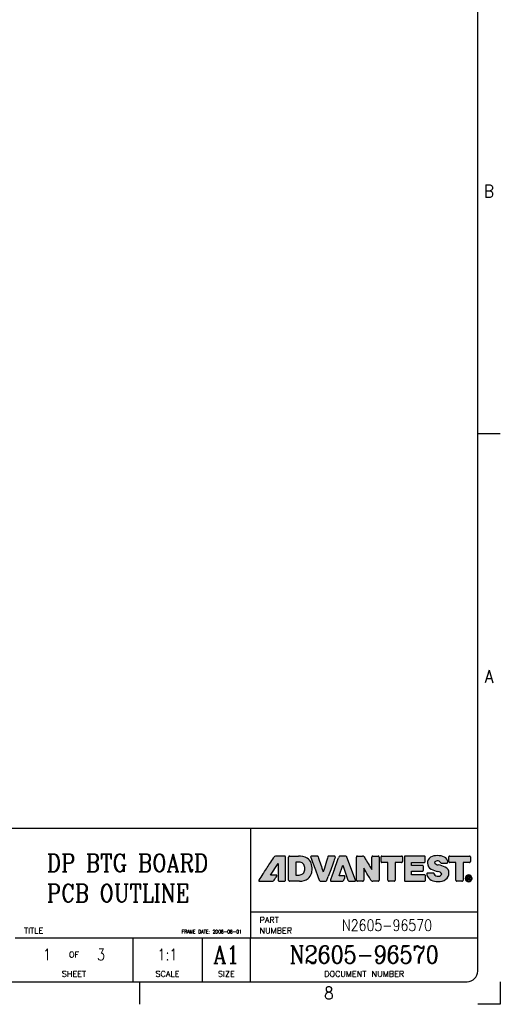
# Model space of a CAD drawing. Header units: inches. Extents: x 0 to 841, y 0 to 594.
# Tile 3 of 4: x 706 to 841, y 0 to 277. Entities that reach past the tile are written whole.
import ezdxf

# ---------------------------------------------------------------- set-up
doc = ezdxf.new("R2010")
doc.units = ezdxf.units.IN
doc.layers.add('1', color=7, linetype='Continuous')
doc.layers.add('Layer_1', color=7, linetype='Continuous')
doc.styles.add('CONVERTER_11', font='txt.shx', dxfattribs={"width": 0.9})
doc.styles.add('CONVERTER_13', font='txt.shx', dxfattribs={"width": 0.81})
doc.styles.add('CONVERTER_16', font='txt.shx', dxfattribs={"width": 1.035})
doc.styles.add('CONVERTER_17', font='complex.shx', dxfattribs={"width": 0.855})

# ---------------------------------------------------------------- blocks, each defined once
blk = doc.blocks.new('Drawing_Grid_Zones__9', base_point=(6.35, 6.35))
at = {"layer": '1', "color": 4, "linetype": 'Continuous'}
for p, q in [((840.9999999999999, 160.475), (834.6499999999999, 160.475)), ((739.5874999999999, 0), (739.5874999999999, 6.35)), ((840.9999999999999, 6.35), (840.9999999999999, 0)), ((840.9999999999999, 0), (834.6499999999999, 0))]:
    blk.add_line(p, q, dxfattribs=at)
at = {"layer": '1', "color": 4, "char_height": 3.5, "attachment_point": 5, "line_spacing_factor": 1.08043217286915, "style": 'CONVERTER_11'}
for s, insert in [('B', (837.8249999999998, 228.7375)), ('A', (837.8249999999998, 92.2125)), ('8', (792.76875, 3.175))]:
    blk.add_mtext(s, dxfattribs=dict(at, insert=insert))
blk = doc.blocks.new('A1_Size_Verigy_Frame__10', base_point=(6.35, 6.35))
at = {"layer": '1', "linetype": 'Continuous'}
h = blk.add_hatch(color=242, dxfattribs=at)
edge = h.paths.add_edge_path()
edge.add_arc((778.2377217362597, 40.76338455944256), 1.107141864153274, 131.2128766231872, 152.1375945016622, ccw=False)
edge.add_arc((777.8904577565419, 41.0325742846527), 0.6810265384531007, 85.66129334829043, 124.13819621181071, ccw=False)
edge.add_line((777.9419790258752, 41.71164917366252), (780.2462206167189, 41.71164917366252))
edge.add_arc((780.2634396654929, 41.39339996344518), 0.3187146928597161, 46.77598937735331, 93.09699999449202, ccw=False)
edge.add_arc((780.2407485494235, 41.41199899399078), 0.3220351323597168, -3.0087160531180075, 41.56074667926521, ccw=False)
edge.add_line((780.562339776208, 41.39509605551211), (780.562339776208, 34.95282192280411))
edge.add_arc((780.2405690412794, 34.93585837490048), 0.3222175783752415, -41.549221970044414, 3.0178031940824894, ccw=False)
edge.add_arc((780.263461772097, 34.95437907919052), 0.3186953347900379, 266.89883150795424, 313.2218273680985, ccw=False)
edge.add_line((780.2462206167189, 34.6361504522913), (778.8263867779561, 34.6361504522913))
edge.add_arc((778.8092658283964, 34.95442031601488), 0.3187300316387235, 226.7823603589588, 273.0791905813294, ccw=False)
edge.add_arc((778.8318414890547, 34.93596300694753), 0.3220548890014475, 176.9993113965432, 221.5997663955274, ccw=False)
edge.add_line((778.5102281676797, 34.95282192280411), (778.5102281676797, 39.58505447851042))
edge.add_line((778.5102281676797, 39.58505447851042), (776.3438670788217, 36.35194409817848))
edge.add_line((776.3438670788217, 36.35194409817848), (777.9651760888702, 36.35194409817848))
edge.add_arc((777.9964904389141, 36.1800023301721), 0.1747700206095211, 21.952584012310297, 100.32168679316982, ccw=False)
edge.add_arc((777.8553744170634, 36.22753403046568), 0.3037363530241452, -37.48613410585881, 3.360444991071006, ccw=False)
edge.add_arc((603.5895888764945, 151.1992095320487), 209.0780896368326, 326.41132645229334, 326.5792984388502, ccw=False)
edge.add_arc((564.0876268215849, 177.2257820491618), 256.3830913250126, 326.29183125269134, 326.4499020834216, ccw=False)
edge.add_arc((776.7532859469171, 35.30328127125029), 0.7112396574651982, 304.5942986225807, 329.5321343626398, ccw=False)
edge.add_arc((776.8394472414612, 35.28597657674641), 0.6509495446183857, 266.6333532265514, 299.20820955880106, ccw=False)
edge.add_line((776.8012200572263, 34.6361504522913), (773.2082395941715, 34.6361504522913))
edge.add_arc((773.184640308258, 34.78954938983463), 0.1552036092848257, 199.4846287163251, 278.74596135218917, ccw=False)
edge.add_arc((773.3303959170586, 34.77378130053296), 0.2942812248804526, 143.4495643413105, 187.0268410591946, ccw=False)
edge.add_arc((1109.196294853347, -184.8258248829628), 401.5790683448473, 146.5283346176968, 146.8196182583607, ccw=False)
edge.add_arc((-7216.115894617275, 5305.400445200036), 9571.054158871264, 326.5995368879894, 326.620440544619)
edge.add_arc((575.5646211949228, 172.3184432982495), 240.5232951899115, 326.5016188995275, 326.9888478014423)
h = blk.add_hatch(color=242, dxfattribs=at)
edge = h.paths.add_edge_path()
edge.add_arc((785.1510406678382, 38.77654092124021), 2.779835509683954, 19.857452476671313, 57.83270334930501, ccw=False)
edge.add_arc((783.1399197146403, 38.09684521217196), 4.902452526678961, -1.240746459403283, 19.344863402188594, ccw=False)
edge.add_arc((783.9539799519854, 38.00471555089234), 4.087266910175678, 342.9432631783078, 359.80339281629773, ccw=False)
edge.add_arc((785.0120371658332, 37.63897877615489), 2.968731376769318, 309.5011562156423, 343.7018035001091, ccw=False)
edge.add_arc((784.7217494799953, 38.297908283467), 3.667015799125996, 266.9313870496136, 306.45054308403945, ccw=False)
edge.add_line((784.5254475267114, 34.6361504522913), (781.7669695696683, 34.6361504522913))
edge.add_arc((781.7497724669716, 34.95500067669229), 0.3193136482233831, 226.8230030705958, 273.0872415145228, ccw=False)
edge.add_arc((781.7718965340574, 34.93594883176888), 0.3218831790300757, 176.9951825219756, 221.6235329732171, ccw=False)
edge.add_line((781.450455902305, 34.95282192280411), (781.450455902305, 41.39509605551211))
edge.add_arc((781.7717174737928, 41.4119084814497), 0.321701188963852, 138.3649337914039, 182.9956994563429, ccw=False)
edge.add_arc((781.7497946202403, 41.39277829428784), 0.3193330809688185, 86.9169271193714, 133.1791759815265, ccw=False)
edge.add_line((781.7669695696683, 41.71164917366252), (784.1759530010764, 41.71164917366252))
edge.add_arc((784.3974364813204, 37.17675335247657), 4.540301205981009, 60.531626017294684, 92.79609357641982, ccw=False)
edge = h.paths.add_edge_path(flags=16)
edge.add_arc((784.3643630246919, 38.17434391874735), 1.814619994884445, 69.20492777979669, 89.78926729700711)
edge.add_line((784.371037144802, 39.98895163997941), (783.4691526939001, 39.98895163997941))
edge.add_line((783.4691526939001, 39.98895163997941), (783.4691526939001, 36.36985475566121))
edge.add_line((783.4691526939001, 36.36985475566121), (784.371037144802, 36.36985475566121))
edge.add_arc((784.3645174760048, 38.18520289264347), 1.815359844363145, 270.2057720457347, 290.7809905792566)
edge.add_arc((784.5105599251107, 37.82546969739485), 1.427242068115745, 290.4233318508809, 325.0652133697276)
edge.add_arc((783.9883708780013, 38.08567004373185), 2.006168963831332, 327.5139589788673, 362.6796667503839)
edge.add_arc((783.9890117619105, 38.27313897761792), 2.00552337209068, 357.3227798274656, 392.4911637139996)
edge.add_arc((784.510063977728, 38.53271737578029), 1.427892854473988, 34.93741914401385, 69.56515606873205)
h = blk.add_hatch(color=242, dxfattribs=at)
edge = h.paths.add_edge_path()
edge.add_arc((2764.808101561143, -558.7136961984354), 2061.644341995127, 163.075853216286, 163.1104968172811)
edge.add_line((792.0890240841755, 40.24943642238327), (791.4933055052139, 38.28817121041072))
edge.add_line((791.4933055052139, 38.28817121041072), (791.1801246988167, 37.2569451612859))
edge.add_arc((3145.444945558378, 840.6572092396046), 2487.572075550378, 198.8172732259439, 198.8423683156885, ccw=False)
edge.add_arc((2320.271117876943, 559.6553514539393), 1615.864646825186, 198.7501215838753, 198.8235782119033, ccw=False)
edge.add_arc((896.6187487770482, 76.70326479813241), 112.5258629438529, 198.2618577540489, 198.9025518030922, ccw=False)
edge.add_arc((789.4025184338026, 41.36889943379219), 0.3652270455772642, 11.56522843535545, 54.93931461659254)
edge.add_arc((789.4183089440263, 41.27391706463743), 0.4391204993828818, 63.77998794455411, 94.55738861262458)
edge.add_line((789.3834174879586, 41.71164917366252), (787.8832223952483, 41.71164917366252))
edge.add_arc((787.8543095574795, 41.4734389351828), 0.2399584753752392, 83.07955931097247, 147.3527309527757)
edge.add_arc((787.945273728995, 41.49645899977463), 0.3117413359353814, 160.0376524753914, 204.336222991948)
edge.add_line((787.6612328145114, 41.36799336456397), (788.1954223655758, 39.94025519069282))
edge.add_line((788.1954223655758, 39.94025519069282), (788.9782184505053, 37.84832725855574))
edge.add_line((788.9782184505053, 37.84832725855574), (789.7030218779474, 35.91149270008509))
edge.add_line((789.7030218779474, 35.91149270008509), (790.0632334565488, 34.94903464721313))
edge.add_arc((790.5395285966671, 35.09351798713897), 0.4977273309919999, 196.8750868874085, 230.6411219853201)
edge.add_arc((790.4708997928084, 35.08704199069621), 0.4518573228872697, 236.8609956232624, 273.7467478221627)
edge.add_line((790.5004270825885, 34.6361504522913), (791.7853786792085, 34.6361504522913))
edge.add_arc((791.8150422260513, 35.08803452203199), 0.4528566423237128, 266.2442556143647, 303.1029394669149)
edge.add_arc((791.7466653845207, 35.09384839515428), 0.4980180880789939, 309.3397173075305, 343.0953349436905)
edge.add_arc((579.7935240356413, 112.4331522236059), 226.1197480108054, 339.9604621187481, 340.2198396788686)
edge.add_line((792.5717561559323, 35.91149270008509), (793.2710262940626, 37.84832725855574))
edge.add_arc((2056.941248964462, -418.4527929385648), 1343.530105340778, 160.050879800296, 160.1457578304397, ccw=False)
edge.add_arc((974.8751881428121, -25.47047358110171), 192.3126038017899, 159.6623944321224, 160.1153819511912, ccw=False)
edge.add_arc((794.270609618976, 41.49602781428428), 0.3083805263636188, 335.4691386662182, 380.2746989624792)
edge.add_arc((794.3581342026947, 41.47398518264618), 0.2394134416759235, 32.57561105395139, 96.93073074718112)
edge.add_line((794.3292443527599, 41.71164917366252), (792.8284574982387, 41.71164917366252))
edge.add_arc((792.7937150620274, 41.27484177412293), 0.4381868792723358, 85.45242773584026, 116.2457938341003)
edge.add_arc((792.8104506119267, 41.36782303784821), 0.3665156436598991, 125.0548009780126, 168.3042081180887)
h = blk.add_hatch(color=242, dxfattribs=at)
edge = h.paths.add_edge_path()
edge.add_arc((795.9180514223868, 41.30641020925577), 0.4074515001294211, 84.02632575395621, 136.7395135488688)
edge.add_arc((796.6221318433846, 40.94875584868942), 1.18627006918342, 147.5283392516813, 165.5944165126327)
edge.add_arc((585.0589875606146, 116.1836296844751), 223.360895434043, 340.09958324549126, 340.3964640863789, ccw=False)
edge.add_arc((-2772.613654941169, 1326.975571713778), 3792.671970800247, 340.1334444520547, 340.1662922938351, ccw=False)
edge.add_line((794.3437079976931, 38.10946188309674), (793.6073732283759, 36.07129304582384))
edge.add_arc((1246.775814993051, -127.9160405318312), 481.9268431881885, 160.1064114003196, 160.2414218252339)
edge.add_arc((793.5500984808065, 34.83881694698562), 0.3666936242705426, 153.4007034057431, 198.1411635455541)
edge.add_arc((793.3788300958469, 34.8532335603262), 0.2189393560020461, 215.967897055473, 277.4662242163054)
edge.add_line((793.4072794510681, 34.6361504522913), (796.4986826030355, 34.6361504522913))
edge.add_arc((796.5633231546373, 35.27692967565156), 0.6440313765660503, 264.2396013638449, 293.4179830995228)
edge.add_arc((796.6049511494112, 34.96928292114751), 0.3552715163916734, 307.1061860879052, 348.5528525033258)
edge.add_arc((749.8957942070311, 50.80713595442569), 49.67364731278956, 341.3214976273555, 341.9677564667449)
edge.add_arc((831.8089926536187, 24.20549186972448), 36.45082470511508, 161.4132108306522, 162.0642225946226, ccw=False)
edge.add_arc((796.9989038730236, 35.94998027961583), 0.2893982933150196, 334.1627680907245, 389.1515774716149)
edge.add_arc((797.07304508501, 35.88724139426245), 0.2709173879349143, 48.75789492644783, 95.4393758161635)
edge.add_line((797.0473641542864, 36.15693885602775), (795.6613001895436, 36.15693885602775))
edge.add_line((795.6613001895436, 36.15693885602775), (796.6974356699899, 39.17121571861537))
edge.add_line((796.6974356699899, 39.17121571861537), (798.1186108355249, 34.91877589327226))
edge.add_arc((798.5383779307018, 35.01532080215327), 0.4307265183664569, 192.9525670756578, 226.4926407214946)
edge.add_arc((798.4540292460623, 34.97910936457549), 0.3482845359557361, 232.4664373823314, 273.7591154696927)
edge.add_line((798.476863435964, 34.63157416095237), (799.990708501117, 34.63157416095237))
edge.add_arc((800.0201843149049, 34.90457420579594), 0.2745866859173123, 263.8376468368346, 320.9425302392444)
edge.add_arc((799.9812032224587, 34.85684081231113), 0.2816054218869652, 333.5836701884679, 380.5951651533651)
edge.add_line((800.244811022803, 34.95589908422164), (797.8550795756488, 41.3717017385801))
edge.add_arc((797.3664509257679, 41.23263698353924), 0.5080324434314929, 15.88646603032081, 48.6487637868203)
edge.add_arc((797.4395839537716, 41.3099815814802), 0.4016728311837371, 49.1907481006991, 90.29263490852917)
edge.add_line((797.4375324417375, 41.71164917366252), (795.9604555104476, 41.71164917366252))
h = blk.add_hatch(color=242, dxfattribs=at)
edge = h.paths.add_edge_path()
edge.add_arc((802.2123506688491, 41.20697647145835), 0.5552438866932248, 25.740648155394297, 53.68402604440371, ccw=False)
edge.add_arc((1115.691747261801, 227.4238419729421), 364.0645284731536, 210.7192487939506, 210.9077847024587)
edge.add_arc((4874.293483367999, 2473.439815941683), 4742.611523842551, 210.8647221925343, 210.8878976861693)
edge.add_line((804.3106194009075, 38.77278468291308), (804.8255208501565, 37.91210438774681))
edge.add_line((804.8255208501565, 37.91210438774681), (804.8255208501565, 41.39509605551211))
edge.add_arc((805.1469933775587, 41.41189115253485), 0.3219109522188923, 138.3939889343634, 182.9906571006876, ccw=False)
edge.add_arc((805.124518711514, 41.39348745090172), 0.3186199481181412, 86.9267862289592, 133.2288545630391, ccw=False)
edge.add_line((805.1416005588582, 41.71164917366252), (806.5883398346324, 41.71164917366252))
edge.add_arc((806.6055889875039, 41.39345736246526), 0.3186590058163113, 46.7715733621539, 93.1029624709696, ccw=False)
edge.add_arc((806.5827675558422, 41.41202930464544), 0.3220974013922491, -3.0135330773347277, 41.54372239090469, ccw=False)
edge.add_line((806.904419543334, 41.39509605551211), (806.904419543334, 34.95282192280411))
edge.add_arc((806.5825879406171, 34.93582808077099), 0.3222799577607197, -41.532199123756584, 3.022611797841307, ccw=False)
edge.add_arc((806.6056110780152, 34.95432171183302), 0.3186396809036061, 266.8928711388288, 313.2262414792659, ccw=False)
edge.add_line((806.5883398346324, 34.6361504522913), (805.1416005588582, 34.6361504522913))
edge.add_arc((805.0932531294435, 35.2587747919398), 0.6244986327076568, 238.821297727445, 274.4401670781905, ccw=False)
edge.add_arc((805.205491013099, 35.26737227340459), 0.696011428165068, 206.0406950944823, 231.2609166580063, ccw=False)
edge.add_arc((624.1375421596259, -71.52993363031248), 209.5233230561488, 30.54781635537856, 30.98628959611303)
edge.add_arc((702.5384171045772, -24.14266829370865), 117.9147602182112, 30.85932168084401, 31.96736309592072)
edge.add_line((802.5713817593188, 38.28566389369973), (802.5713817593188, 34.95282192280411))
edge.add_arc((802.2497108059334, 34.93596773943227), 0.3221121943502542, -41.59184269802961, 2.9993113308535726, ccw=False)
edge.add_arc((802.272437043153, 34.95422705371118), 0.3185356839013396, 266.92350567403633, 313.23119981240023, ccw=False)
edge.add_line((802.2553415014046, 34.6361504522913), (800.8084444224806, 34.6361504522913))
edge.add_arc((800.7913919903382, 34.95428243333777), 0.3185886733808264, 226.7732040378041, 273.06821803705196, ccw=False)
edge.add_arc((800.8139613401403, 34.93600863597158), 0.322035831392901, 177.0072629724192, 221.6136343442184, ccw=False)
edge.add_line((800.4923647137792, 34.95282192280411), (800.4923647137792, 41.39509605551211))
edge.add_arc((800.8137822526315, 41.41184865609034), 0.3218538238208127, 138.3748374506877, 182.9836129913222, ccw=False)
edge.add_arc((800.7914141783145, 41.39349643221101), 0.3186082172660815, 86.93596616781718, 133.2289684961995, ccw=False)
edge.add_line((800.8084444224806, 41.71164917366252), (802.2553415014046, 41.71164917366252))
edge.add_arc((802.2990118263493, 41.18768793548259), 0.5257779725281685, 62.57392911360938, 94.76438975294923, ccw=False)
h = blk.add_hatch(color=242, dxfattribs=at)
edge = h.paths.add_edge_path()
edge.add_arc((813.2122618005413, 41.45239605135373), 0.2761069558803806, -3.0914510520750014, 43.07037585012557, ccw=False)
edge.add_line((813.4879669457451, 41.43750565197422), (813.4879669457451, 40.18861207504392))
edge.add_arc((813.2179712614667, 40.17311456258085), 0.2704400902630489, -43.555178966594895, 3.2851222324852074, ccw=False)
edge.add_arc((813.2307935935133, 40.1988292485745), 0.2802161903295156, 266.8188708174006, 310.8187951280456, ccw=False)
edge.add_line((813.2152436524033, 39.9190448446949), (811.4496236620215, 39.9190448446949))
edge.add_line((811.4496236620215, 39.9190448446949), (811.4496236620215, 34.95282192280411))
edge.add_arc((811.1280845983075, 34.93600390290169), 0.3219785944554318, -41.6215555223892, 2.9941129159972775, ccw=False)
edge.add_arc((811.1505034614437, 34.95447566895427), 0.3187829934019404, 266.9290771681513, 313.2132413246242, ccw=False)
edge.add_line((811.1334256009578, 34.6361504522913), (809.7135917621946, 34.6361504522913))
edge.add_arc((809.6964575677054, 34.95423389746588), 0.3185445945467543, 226.7688924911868, 273.083370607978, ccw=False)
edge.add_arc((809.719263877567, 34.93593587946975), 0.3221552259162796, 176.9954155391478, 221.5774749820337, ccw=False)
edge.add_line((809.3975515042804, 34.95282192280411), (809.3975515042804, 39.9190448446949))
edge.add_line((809.3975515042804, 39.9190448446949), (807.7064146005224, 39.9190448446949))
edge.add_arc((807.6907088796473, 40.19992043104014), 0.2813143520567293, 229.262318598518, 273.2004753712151, ccw=False)
edge.add_arc((807.7027083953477, 40.17309725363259), 0.270133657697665, 176.7074697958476, 223.6119367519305, ccw=False)
edge.add_line((807.4330206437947, 40.18861207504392), (807.4330206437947, 41.43750565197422))
edge.add_arc((807.7084079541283, 41.45241406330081), 0.2757905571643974, 136.8732732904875, 183.098748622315, ccw=False)
edge.add_arc((807.6917201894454, 41.43327322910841), 0.2778574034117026, 86.96851452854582, 131.632921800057, ccw=False)
edge.add_line((807.7064146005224, 41.71074180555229), (813.2152436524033, 41.71074180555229))
edge.add_arc((813.2297810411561, 41.43433678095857), 0.2767870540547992, 48.28502453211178, 93.01066987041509, ccw=False)
h = blk.add_hatch(color=242, dxfattribs=at)
edge = h.paths.add_edge_path()
edge.add_line((819.6073758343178, 41.71074180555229), (814.273234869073, 41.71074180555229))
edge.add_arc((814.2586113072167, 41.43370985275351), 0.2774176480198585, 86.97835773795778, 131.6664677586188)
edge.add_arc((814.2756283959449, 41.45240306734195), 0.2759137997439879, 136.8941124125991, 183.0950764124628)
edge.add_line((814.0001170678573, 41.43750565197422), (814.0001170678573, 34.90883429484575))
edge.add_arc((814.2755281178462, 34.8937998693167), 0.275821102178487, 176.8753795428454, 223.1157966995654)
edge.add_arc((814.2584872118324, 34.91291229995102), 0.2776272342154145, 228.4062664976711, 273.0450053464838)
edge.add_line((814.273234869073, 34.63567704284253), (819.6744421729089, 34.63567704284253))
edge.add_arc((819.6890987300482, 34.91235050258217), 0.2770613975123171, 266.967635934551, 311.6368989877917)
edge.add_arc((819.6716342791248, 34.89381400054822), 0.2759796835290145, 316.91100413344, 363.1198851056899)
edge.add_line((819.9472049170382, 34.90883429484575), (819.9472049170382, 36.15784622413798))
edge.add_arc((819.6773430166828, 36.17316414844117), 0.2702962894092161, 356.7512581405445, 403.5703415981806)
edge.add_arc((819.6898469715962, 36.14769654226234), 0.2801013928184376, 49.11632746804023, 93.15269943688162)
edge.add_line((819.6744421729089, 36.42737400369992), (816.0466661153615, 36.42737400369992))
edge.add_line((816.0466661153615, 36.42737400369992), (816.0466661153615, 37.4480053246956))
edge.add_line((816.0466661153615, 37.4480053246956), (819.0686753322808, 37.4480053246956))
edge.add_arc((819.0833771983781, 37.72552600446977), 0.2779098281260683, 266.9675477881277, 311.6212593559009)
edge.add_arc((819.0668088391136, 37.70625822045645), 0.2756636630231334, 316.8628616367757, 363.0993323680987)
edge.add_line((819.3420692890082, 37.72116257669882), (819.3420692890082, 38.79651213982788))
edge.add_arc((819.0666772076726, 38.81144623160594), 0.2757967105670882, 356.8959777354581, 403.1266416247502)
edge.add_arc((819.08339093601, 38.79225217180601), 0.2778860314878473, 48.37817021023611, 93.03554859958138)
edge.add_line((819.0686753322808, 39.06974829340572), (816.0466661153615, 39.06974829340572))
edge.add_line((816.0466661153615, 39.06974829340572), (816.0466661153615, 39.9190448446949))
edge.add_line((816.0466661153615, 39.9190448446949), (819.6073758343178, 39.9190448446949))
edge.add_arc((819.6229209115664, 40.19889687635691), 0.2802834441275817, 266.8206307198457, 310.8135624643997)
edge.add_arc((819.61017607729, 40.17312154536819), 0.2704065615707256, 316.4360240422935, 363.2840480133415)
edge.add_line((819.8801385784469, 40.18861207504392), (819.8801385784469, 41.43750565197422))
edge.add_arc((819.6044675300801, 41.45238890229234), 0.2760725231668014, 356.9096488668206, 403.0790878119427)
edge.add_arc((819.6219082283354, 41.43427050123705), 0.2768529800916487, 48.29033321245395, 93.00891718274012)
h = blk.add_hatch(color=242, dxfattribs=at)
edge = h.paths.add_edge_path()
edge.add_arc((823.3623325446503, 36.04872643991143), 1.294018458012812, 27.88515208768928, 85.30705145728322)
edge.add_arc((825.2640194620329, 45.64718379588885), 8.500631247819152, 244.0232229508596, 257.8039890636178, ccw=False)
edge.add_arc((822.3660437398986, 39.67665057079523), 1.863984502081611, 178.3951867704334, 243.7177987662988, ccw=False)
edge.add_arc((822.3083795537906, 39.82867123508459), 1.808346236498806, 122.18599626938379, 183.1642695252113, ccw=False)
edge.add_arc((823.137032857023, 38.10426255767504), 3.715507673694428, 87.35079217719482, 118.83422567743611, ccw=False)
edge.add_arc((823.4814098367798, 37.69112618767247), 4.128284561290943, 64.09325971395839, 92.3967795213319, ccw=False)
edge.add_arc((824.5257223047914, 39.92056535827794), 1.666982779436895, 4.062415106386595, 62.90073530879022, ccw=False)
edge.add_arc((825.845325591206, 39.97726285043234), 0.3486398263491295, -33.696033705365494, 10.1428960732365, ccw=False)
edge.add_arc((825.9045830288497, 40.03521088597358), 0.3412605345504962, 264.5083514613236, 312.55832820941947, ccw=False)
edge.add_line((825.8719241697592, 39.69551668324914), (824.6137991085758, 39.69551668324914))
edge.add_arc((824.5648859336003, 40.32028202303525), 0.6266771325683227, 250.4278051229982, 274.4765824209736, ccw=False)
edge.add_arc((824.5283115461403, 40.0461942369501), 0.3607625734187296, 203.2172968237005, 241.27967342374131, ccw=False)
edge.add_arc((823.3638835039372, 39.34410402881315), 1.003566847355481, 33.90936310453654, 98.64219299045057)
edge.add_arc((823.1767425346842, 39.64483678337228), 0.6923939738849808, 86.99134299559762, 165.0839782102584)
edge.add_arc((823.6141154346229, 40.5249365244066), 1.310278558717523, 212.389284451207, 267.4640070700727)
edge.add_arc((822.1854227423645, 31.483207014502), 7.85328230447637, 65.00872040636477, 79.94807336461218, ccw=False)
edge.add_arc((824.7122508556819, 36.93929034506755), 1.840565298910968, -1.9592623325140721, 64.54671349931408, ccw=False)
edge.add_arc((824.4758301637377, 36.82490445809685), 2.076547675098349, -53.33695033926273, 1.419992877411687, ccw=False)
edge.add_arc((823.6645531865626, 38.17451292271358), 3.646869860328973, 267.36892748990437, 304.2257464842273, ccw=False)
edge.add_arc((823.3918685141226, 38.91572317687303), 4.385499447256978, 245.0699406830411, 271.375545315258, ccw=False)
edge.add_arc((822.4925080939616, 36.95535229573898), 2.228725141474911, 194.4793572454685, 244.7933641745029, ccw=False)
edge.add_arc((820.8566195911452, 36.58698080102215), 0.5551656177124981, 162.5570206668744, 199.8903698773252, ccw=False)
edge.add_arc((820.5564521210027, 36.61925666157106), 0.2657994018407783, 82.65127647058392, 149.6911343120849, ccw=False)
edge.add_line((820.5904500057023, 36.88287279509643), (822.0235393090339, 36.88287279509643))
edge.add_arc((822.0769478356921, 36.39322813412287), 0.4925488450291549, 66.29400076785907, 96.22499015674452, ccw=False)
edge.add_arc((822.0492550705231, 36.56182234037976), 0.3615178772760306, 13.723611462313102, 51.36444704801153, ccw=False)
edge.add_arc((823.4172582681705, 37.1689728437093), 1.142688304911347, 207.1472501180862, 278.4503520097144)
edge.add_arc((823.6572538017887, 36.92765806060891), 0.8918850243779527, 265.3647727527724, 342.1275806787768)
h = blk.add_hatch(color=242, dxfattribs=at)
edge = h.paths.add_edge_path()
edge.add_arc((832.2945209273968, 41.45240235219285), 0.2760363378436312, -3.0935524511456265, 43.08228912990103, ccw=False)
edge.add_line((832.5701550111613, 41.43750565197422), (832.5701550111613, 40.18861207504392))
edge.add_arc((832.3002281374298, 40.17310847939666), 0.2703717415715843, -43.56717279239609, 3.2872448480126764, ccw=False)
edge.add_arc((832.3128640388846, 40.19908485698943), 0.2804736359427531, 266.8135723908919, 310.7997971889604, ccw=False)
edge.add_line((832.29727391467, 39.9190448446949), (830.5315355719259, 39.9190448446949))
edge.add_line((830.5315355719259, 39.9190448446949), (830.5315355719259, 34.95282192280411))
edge.add_arc((830.2097847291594, 34.9359390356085), 0.3221934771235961, -41.572190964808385, 3.003665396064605, ccw=False)
edge.add_arc((830.232691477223, 34.95410507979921), 0.3184150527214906, 266.91842508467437, 313.24015284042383, ccw=False)
edge.add_line((830.2155742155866, 34.6361504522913), (828.7956220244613, 34.6361504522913))
edge.add_arc((828.778397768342, 34.95425015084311), 0.3185656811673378, 226.7691261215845, 273.09938799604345, ccw=False)
edge.add_arc((828.8013910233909, 34.93586152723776), 0.3222558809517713, 176.9831170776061, 221.5439356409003, ccw=False)
edge.add_line((828.4795817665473, 34.95282192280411), (828.4795817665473, 39.9190448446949))
edge.add_line((828.4795817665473, 39.9190448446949), (826.7878136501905, 39.9190448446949))
edge.add_arc((826.7722792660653, 40.19843490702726), 0.2798215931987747, 229.1512307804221, 273.1824294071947, ccw=False)
edge.add_arc((826.7854741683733, 40.17309818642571), 0.2705922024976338, 176.7132532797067, 223.5197808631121, ccw=False)
edge.add_line((826.5153270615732, 40.18861207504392), (826.5153270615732, 41.43750565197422))
edge.add_arc((826.7911880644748, 41.45241276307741), 0.2762634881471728, 136.9647064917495, 183.0931687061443, ccw=False)
edge.add_arc((826.7732916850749, 41.43472216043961), 0.2764013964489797, 86.98832714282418, 131.7453393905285, ccw=False)
edge.add_line((826.7878136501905, 41.71074180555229), (832.29727391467, 41.71074180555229))
edge.add_arc((832.3118518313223, 41.43408773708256), 0.277037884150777, 48.304238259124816, 93.01633490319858, ccw=False)
at = {"color": 7, "linetype": 'Continuous'}
for p, q in [((630.2593749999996, 49.54375), (834.6499999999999, 49.54375)), ((770.753125, 49.54375), (770.753125, 18.58750000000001)), ((770.753125, 18.58750000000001), (704.490625, 18.58750000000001)), ((770.753125, 6.35), (770.753125, 18.58750000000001)), ((834.6499999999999, 18.58750000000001), (770.753125, 18.58750000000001))]:
    blk.add_line(p, q, dxfattribs=at)
at = {"color": 4, "linetype": 'Continuous'}
for p, q in [((834.6499999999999, 25.9122995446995), (770.753125, 25.9122995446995)), ((737.621875, 18.58750000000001), (737.621875, 6.35))]:
    blk.add_line(p, q, dxfattribs=at)
at = {"layer": '1', "color": 7, "linetype": 'Continuous'}
for p, q in [((834.6499999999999, 9.35), (834.6499999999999, 584.65)), ((9.35, 6.35), (831.65, 6.35))]:
    blk.add_line(p, q, dxfattribs=at)
at = {"layer": '1', "color": 4, "linetype": 'Continuous'}
blk.add_line((757.0988798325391, 18.58750000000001), (757.0988798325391, 6.35), dxfattribs=at)
at = {"layer": '1', "color": 7, "linetype": 'Continuous'}
blk.add_arc((831.65, 9.35), 2.999999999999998, 270, 0, dxfattribs=at)
at = {"layer": 'Layer_1', "color": 242, "linetype": 'Continuous'}
for p, q in [((780.2462206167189, 41.71164917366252), (777.9419790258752, 41.71164917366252)), ((781.7669695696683, 41.71164917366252), (784.1759530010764, 41.71164917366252)), ((789.3834174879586, 41.71164917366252), (787.8832223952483, 41.71164917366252)), ((794.3292443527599, 41.71164917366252), (792.8284574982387, 41.71164917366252)), ((797.4375324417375, 41.71164917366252), (795.9604555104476, 41.71164917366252)), ((800.8084444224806, 41.71164917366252), (802.2553415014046, 41.71164917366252)), ((805.1416005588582, 41.71164917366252), (806.5883398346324, 41.71164917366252)), ((807.7064146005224, 41.71074180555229), (813.2152436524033, 41.71074180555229)), ((819.6073758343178, 41.71074180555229), (814.273234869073, 41.71074180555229)), ((826.7878136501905, 41.71074180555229), (832.29727391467, 41.71074180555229)), ((776.3438670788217, 36.35194409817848), (778.5102281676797, 39.58505447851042)), ((778.5102281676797, 39.58505447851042), (778.5102281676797, 34.95282192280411)), ((780.562339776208, 34.95282192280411), (780.562339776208, 41.39509605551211)), ((781.450455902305, 34.95282192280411), (781.450455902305, 41.39509605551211)), ((784.371037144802, 39.98895163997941), (783.4691526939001, 39.98895163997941)), ((783.4691526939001, 39.98895163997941), (783.4691526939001, 36.36985475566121)), ((787.6612328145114, 41.36799336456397), (788.1954223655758, 39.94025519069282)), ((788.1954223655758, 39.94025519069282), (788.9782184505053, 37.84832725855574)), ((792.0890240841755, 40.24943642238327), (791.4933055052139, 38.28817121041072)), ((795.6613001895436, 36.15693885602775), (796.6974356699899, 39.17121571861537)), ((796.6974356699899, 39.17121571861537), (798.1186108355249, 34.91877589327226)), ((800.244811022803, 34.95589908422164), (797.8550795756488, 41.3717017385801)), ((800.4923647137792, 34.95282192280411), (800.4923647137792, 41.39509605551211)), ((804.8255208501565, 37.91210438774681), (804.8255208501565, 41.39509605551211)), ((806.904419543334, 41.39509605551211), (806.904419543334, 34.95282192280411)), ((807.4330206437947, 40.18861207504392), (807.4330206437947, 41.43750565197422)), ((809.3975515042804, 39.9190448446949), (807.7064146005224, 39.9190448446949)), ((809.3975515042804, 34.95282192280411), (809.3975515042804, 39.9190448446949)), ((813.2152436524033, 39.9190448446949), (811.4496236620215, 39.9190448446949)), ((811.4496236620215, 39.9190448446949), (811.4496236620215, 34.95282192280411)), ((813.4879669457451, 41.43750565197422), (813.4879669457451, 40.18861207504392)), ((814.0001170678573, 41.43750565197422), (814.0001170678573, 34.90883429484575)), ((816.0466661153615, 39.06974829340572), (816.0466661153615, 39.9190448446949)), ((816.0466661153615, 39.9190448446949), (819.6073758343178, 39.9190448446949)), ((819.0686753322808, 39.06974829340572), (816.0466661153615, 39.06974829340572)), ((819.3420692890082, 37.72116257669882), (819.3420692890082, 38.79651213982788)), ((819.8801385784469, 40.18861207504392), (819.8801385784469, 41.43750565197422)), ((824.6137991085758, 39.69551668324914), (825.8719241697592, 39.69551668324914)), ((826.5153270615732, 40.18861207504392), (826.5153270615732, 41.43750565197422)), ((828.4795817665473, 39.9190448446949), (826.7878136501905, 39.9190448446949)), ((828.4795817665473, 34.95282192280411), (828.4795817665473, 39.9190448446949)), ((832.29727391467, 39.9190448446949), (830.5315355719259, 39.9190448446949)), ((830.5315355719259, 39.9190448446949), (830.5315355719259, 34.95282192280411)), ((832.5701550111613, 41.43750565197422), (832.5701550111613, 40.18861207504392)), ((777.9651760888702, 36.35194409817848), (776.3438670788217, 36.35194409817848)), ((783.4691526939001, 36.36985475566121), (784.371037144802, 36.36985475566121)), ((788.9782184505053, 37.84832725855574), (789.7030218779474, 35.91149270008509)), ((791.4933055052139, 38.28817121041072), (791.1801246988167, 37.2569451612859)), ((793.2710262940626, 37.84832725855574), (792.5717561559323, 35.91149270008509)), ((794.3437079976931, 38.10946188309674), (793.6073732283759, 36.07129304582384)), ((797.0473641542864, 36.15693885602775), (795.6613001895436, 36.15693885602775)), ((802.5713817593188, 38.28566389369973), (802.5713817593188, 34.95282192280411)), ((804.3106194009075, 38.77278468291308), (804.8255208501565, 37.91210438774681)), ((816.0466661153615, 36.42737400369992), (816.0466661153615, 37.4480053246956)), ((816.0466661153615, 37.4480053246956), (819.0686753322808, 37.4480053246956)), ((819.6744421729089, 36.42737400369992), (816.0466661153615, 36.42737400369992)), ((819.9472049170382, 34.90883429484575), (819.9472049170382, 36.15784622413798)), ((822.0235393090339, 36.88287279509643), (820.5904500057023, 36.88287279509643)), ((773.2082395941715, 34.6361504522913), (776.8012200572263, 34.6361504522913)), ((778.8263867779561, 34.6361504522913), (780.2462206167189, 34.6361504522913)), ((784.5254475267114, 34.6361504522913), (781.7669695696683, 34.6361504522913)), ((789.7030218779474, 35.91149270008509), (790.0632334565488, 34.94903464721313)), ((790.5004270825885, 34.6361504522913), (791.7853786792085, 34.6361504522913)), ((793.4072794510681, 34.6361504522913), (796.4986826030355, 34.6361504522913)), ((798.476863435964, 34.63157416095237), (799.990708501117, 34.63157416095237)), ((802.2553415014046, 34.6361504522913), (800.8084444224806, 34.6361504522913)), ((806.5883398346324, 34.6361504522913), (805.1416005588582, 34.6361504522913)), ((811.1334256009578, 34.6361504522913), (809.7135917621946, 34.6361504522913)), ((814.273234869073, 34.63567704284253), (819.6744421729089, 34.63567704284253)), ((830.2155742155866, 34.6361504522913), (828.7956220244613, 34.6361504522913)), ((831.7382562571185, 34.89285672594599), (831.7382562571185, 35.98055438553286)), ((831.7382562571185, 35.98055438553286), (832.170360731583, 35.98055438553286)), ((831.8692723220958, 34.89285672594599), (831.7382562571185, 34.89285672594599)), ((832.1689799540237, 35.86449016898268), (831.8692723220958, 35.86449016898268)), ((831.8692723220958, 35.86449016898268), (831.8692723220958, 35.48722228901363)), ((831.8692723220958, 35.48722228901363), (832.1689799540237, 35.48722228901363)), ((832.0770596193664, 35.3793638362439), (831.8692723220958, 35.3793638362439)), ((831.8692723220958, 35.3793638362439), (831.8692723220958, 34.89285672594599)), ((832.3623282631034, 34.89285672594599), (832.0770596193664, 35.3793638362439)), ((832.2156107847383, 35.3793638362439), (832.4901488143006, 34.89285672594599)), ((832.4901488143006, 34.89285672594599), (832.3623282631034, 34.89285672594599)), ((833.0393432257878, 35.3187674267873), (833.0393432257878, 35.52773824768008))]:
    blk.add_line(p, q, dxfattribs=at)
for centre, radius, start, end in [((778.2377217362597, 40.76338455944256), 1.107141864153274, 131.2128766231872, 152.1375945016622), ((777.8904577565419, 41.0325742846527), 0.6810265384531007, 85.66129334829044, 124.1381962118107), ((780.2634396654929, 41.39339996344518), 0.3187146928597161, 46.77598937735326, 93.09699999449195), ((780.2407485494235, 41.41199899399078), 0.3220351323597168, 356.991283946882, 41.56074667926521), ((781.7717174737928, 41.4119084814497), 0.321701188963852, 138.3649337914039, 182.9956994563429), ((781.7497946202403, 41.39277829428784), 0.3193330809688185, 86.91692711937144, 133.1791759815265), ((784.3974364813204, 37.17675335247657), 4.540301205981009, 60.53162601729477, 92.7960935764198), ((787.945273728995, 41.49645899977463), 0.3117413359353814, 160.0376524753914, 204.336222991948), ((787.8543095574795, 41.4734389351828), 0.2399584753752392, 83.07955931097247, 147.3527309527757), ((789.4183089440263, 41.27391706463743), 0.4391204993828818, 63.77998794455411, 94.55738861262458), ((789.4025184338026, 41.36889943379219), 0.3652270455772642, 11.56522843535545, 54.93931461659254), ((792.8104506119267, 41.36782303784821), 0.3665156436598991, 125.0548009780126, 168.3042081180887), ((792.7937150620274, 41.27484177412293), 0.4381868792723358, 85.45242773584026, 116.2457938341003), ((794.3581342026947, 41.47398518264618), 0.2394134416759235, 32.57561105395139, 96.93073074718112), ((794.270609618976, 41.49602781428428), 0.3083805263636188, 335.4691386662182, 20.27469896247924), ((796.6221318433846, 40.94875584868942), 1.18627006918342, 147.5283392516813, 165.5944165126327), ((795.9180514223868, 41.30641020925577), 0.4074515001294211, 84.02632575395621, 136.7395135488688), ((797.4395839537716, 41.3099815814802), 0.4016728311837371, 49.1907481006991, 90.29263490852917), ((797.3664509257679, 41.23263698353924), 0.5080324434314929, 15.88646603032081, 48.6487637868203), ((800.8137822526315, 41.41184865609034), 0.3218538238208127, 138.3748374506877, 182.9836129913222), ((800.7914141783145, 41.39349643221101), 0.3186082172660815, 86.93596616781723, 133.2289684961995), ((802.2990118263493, 41.18768793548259), 0.5257779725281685, 62.57392911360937, 94.76438975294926), ((802.2123506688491, 41.20697647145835), 0.5552438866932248, 25.74064815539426, 53.68402604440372), ((805.1469933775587, 41.41189115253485), 0.3219109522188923, 138.3939889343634, 182.9906571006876), ((805.124518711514, 41.39348745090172), 0.3186199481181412, 86.92678622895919, 133.2288545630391), ((806.6055889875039, 41.39345736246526), 0.3186590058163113, 46.77157336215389, 93.10296247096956), ((806.5827675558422, 41.41202930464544), 0.3220974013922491, 356.9864669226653, 41.54372239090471), ((807.7084079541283, 41.45241406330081), 0.2757905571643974, 136.8732732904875, 183.098748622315), ((807.6917201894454, 41.43327322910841), 0.2778574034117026, 86.96851452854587, 131.632921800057), ((813.2297810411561, 41.43433678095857), 0.2767870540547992, 48.28502453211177, 93.01066987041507), ((813.2122618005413, 41.45239605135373), 0.2761069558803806, 356.9085489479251, 43.07037585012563), ((814.2756283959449, 41.45240306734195), 0.2759137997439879, 136.8941124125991, 183.0950764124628), ((814.2586113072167, 41.43370985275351), 0.2774176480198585, 86.97835773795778, 131.6664677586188), ((819.6219082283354, 41.43427050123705), 0.2768529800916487, 48.29033321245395, 93.00891718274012), ((819.6044675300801, 41.45238890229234), 0.2760725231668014, 356.9096488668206, 43.07908781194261), ((823.137032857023, 38.10426255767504), 3.715507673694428, 87.35079217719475, 118.8342256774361), ((823.4814098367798, 37.69112618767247), 4.128284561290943, 64.09325971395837, 92.39677952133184), ((826.7911880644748, 41.45241276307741), 0.2762634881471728, 136.9647064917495, 183.0931687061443), ((826.7732916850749, 41.43472216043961), 0.2764013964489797, 86.98832714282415, 131.7453393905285), ((832.3118518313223, 41.43408773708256), 0.277037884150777, 48.30423825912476, 93.01633490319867), ((832.2945209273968, 41.45240235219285), 0.2760363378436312, 356.9064475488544, 43.08228912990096), ((-7216.115894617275, 5305.400445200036), 9571.054158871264, 326.5995368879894, 326.620440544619), ((575.5646211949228, 172.3184432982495), 240.5232951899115, 326.5016188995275, 326.9888478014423), ((784.3643630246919, 38.17434391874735), 1.814619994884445, 69.20492777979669, 89.78926729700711), ((784.510063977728, 38.53271737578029), 1.427892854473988, 34.93741914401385, 69.56515606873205), ((783.9890117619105, 38.27313897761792), 2.00552337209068, 357.3227798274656, 32.49116371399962), ((785.1510406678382, 38.77654092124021), 2.779835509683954, 19.85745247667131, 57.83270334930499), ((783.1399197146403, 38.09684521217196), 4.902452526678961, 358.7592535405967, 19.34486340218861), ((896.6187487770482, 76.70326479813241), 112.5258629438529, 198.2618577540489, 198.9025518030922), ((2320.271117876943, 559.6553514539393), 1615.864646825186, 198.7501215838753, 198.8235782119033), ((2764.808101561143, -558.7136961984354), 2061.644341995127, 163.075853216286, 163.1104968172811), ((2056.941248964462, -418.4527929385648), 1343.530105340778, 160.0508798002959, 160.1457578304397), ((974.8751881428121, -25.47047358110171), 192.3126038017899, 159.6623944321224, 160.1153819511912), ((-2772.613654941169, 1326.975571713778), 3792.671970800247, 340.1334444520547, 340.1662922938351), ((585.0589875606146, 116.1836296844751), 223.360895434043, 340.0995832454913, 340.3964640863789), ((1115.691747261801, 227.4238419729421), 364.0645284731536, 210.7192487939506, 210.9077847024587), ((4874.293483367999, 2473.439815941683), 4742.611523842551, 210.8647221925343, 210.8878976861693), ((807.7027083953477, 40.17309725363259), 0.270133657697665, 176.7074697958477, 223.6119367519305), ((807.6907088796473, 40.19992043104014), 0.2813143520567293, 229.262318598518, 273.2004753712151), ((813.2307935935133, 40.1988292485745), 0.2802161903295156, 266.8188708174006, 310.8187951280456), ((813.2179712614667, 40.17311456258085), 0.2704400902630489, 316.4448210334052, 3.28512223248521), ((819.08339093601, 38.79225217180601), 0.2778860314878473, 48.37817021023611, 93.03554859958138), ((819.0666772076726, 38.81144623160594), 0.2757967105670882, 356.8959777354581, 43.12664162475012), ((819.6229209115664, 40.19889687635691), 0.2802834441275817, 266.8206307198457, 310.8135624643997), ((819.61017607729, 40.17312154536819), 0.2704065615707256, 316.4360240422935, 3.28404801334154), ((822.3083795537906, 39.82867123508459), 1.808346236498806, 122.1859962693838, 183.1642695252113), ((822.3660437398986, 39.67665057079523), 1.863984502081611, 178.3951867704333, 243.7177987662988), ((823.1767425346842, 39.64483678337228), 0.6923939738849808, 86.99134299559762, 165.0839782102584), ((823.6141154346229, 40.5249365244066), 1.310278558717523, 212.389284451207, 267.4640070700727), ((823.3638835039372, 39.34410402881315), 1.003566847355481, 33.90936310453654, 98.64219299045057), ((822.1854227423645, 31.483207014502), 7.85328230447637, 65.00872040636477, 79.94807336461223), ((824.5283115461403, 40.0461942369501), 0.3607625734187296, 203.2172968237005, 241.2796734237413), ((824.5648859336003, 40.32028202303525), 0.6266771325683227, 250.4278051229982, 274.4765824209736), ((824.5257223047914, 39.92056535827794), 1.666982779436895, 4.06241510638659, 62.90073530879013), ((825.9045830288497, 40.03521088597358), 0.3412605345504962, 264.5083514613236, 312.5583282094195), ((825.845325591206, 39.97726285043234), 0.3486398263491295, 326.3039662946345, 10.14289607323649), ((826.7854741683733, 40.17309818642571), 0.2705922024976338, 176.7132532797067, 223.5197808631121), ((826.7722792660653, 40.19843490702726), 0.2798215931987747, 229.1512307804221, 273.1824294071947), ((832.3128640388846, 40.19908485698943), 0.2804736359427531, 266.8135723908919, 310.7997971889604), ((832.3002281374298, 40.17310847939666), 0.2703717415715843, 316.4328272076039, 3.28724484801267), ((1109.196294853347, -184.8258248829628), 401.5790683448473, 146.5283346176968, 146.8196182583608), ((603.5895888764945, 151.1992095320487), 209.0780896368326, 326.4113264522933, 326.5792984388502), ((777.9964904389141, 36.1800023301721), 0.1747700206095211, 21.95258401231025, 100.3216867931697), ((777.8553744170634, 36.22753403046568), 0.3037363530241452, 322.5138658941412, 3.36044499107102), ((784.3645174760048, 38.18520289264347), 1.815359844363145, 270.2057720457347, 290.7809905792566), ((784.5105599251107, 37.82546969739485), 1.427242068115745, 290.4233318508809, 325.0652133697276), ((783.9883708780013, 38.08567004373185), 2.006168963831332, 327.5139589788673, 2.67966675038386), ((785.0120371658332, 37.63897877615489), 2.968731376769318, 309.5011562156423, 343.7018035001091), ((783.9539799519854, 38.00471555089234), 4.087266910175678, 342.9432631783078, 359.8033928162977), ((3145.444945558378, 840.6572092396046), 2487.572075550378, 198.8172732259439, 198.8423683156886), ((1246.775814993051, -127.9160405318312), 481.9268431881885, 160.1064114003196, 160.2414218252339), ((797.07304508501, 35.88724139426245), 0.2709173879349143, 48.75789492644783, 95.4393758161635), ((796.9989038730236, 35.94998027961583), 0.2893982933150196, 334.1627680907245, 29.15157747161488), ((702.5384171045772, -24.14266829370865), 117.9147602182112, 30.85932168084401, 31.96736309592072), ((624.1375421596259, -71.52993363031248), 209.5233230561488, 30.54781635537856, 30.98628959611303), ((819.0833771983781, 37.72552600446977), 0.2779098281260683, 266.9675477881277, 311.6212593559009), ((819.0668088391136, 37.70625822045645), 0.2756636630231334, 316.8628616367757, 3.09933236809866), ((819.6898469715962, 36.14769654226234), 0.2801013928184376, 49.11632746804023, 93.15269943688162), ((819.6773430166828, 36.17316414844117), 0.2702962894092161, 356.7512581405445, 43.57034159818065), ((820.8566195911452, 36.58698080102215), 0.5551656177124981, 162.5570206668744, 199.8903698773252), ((820.5564521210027, 36.61925666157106), 0.2657994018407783, 82.6512764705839, 149.6911343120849), ((822.4925080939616, 36.95535229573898), 2.228725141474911, 194.4793572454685, 244.7933641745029), ((825.2640194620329, 45.64718379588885), 8.500631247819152, 244.0232229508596, 257.8039890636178), ((822.0769478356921, 36.39322813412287), 0.4925488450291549, 66.29400076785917, 96.2249901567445), ((822.0492550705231, 36.56182234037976), 0.3615178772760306, 13.72361146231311, 51.36444704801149), ((823.4172582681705, 37.1689728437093), 1.142688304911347, 207.1472501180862, 278.4503520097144), ((823.3623325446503, 36.04872643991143), 1.294018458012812, 27.88515208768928, 85.30705145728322), ((823.6572538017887, 36.92765806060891), 0.8918850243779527, 265.3647727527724, 342.1275806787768), ((824.7122508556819, 36.93929034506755), 1.840565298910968, 358.0407376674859, 64.54671349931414), ((824.4758301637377, 36.82490445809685), 2.076547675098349, 306.6630496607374, 1.41999287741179), ((832.0880308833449, 35.4245377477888), 0.9514789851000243, 134.9333024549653, 180.0809377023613), ((832.0895385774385, 35.4263966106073), 0.951230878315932, 89.91996090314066, 135.0766713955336), ((832.0898294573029, 35.42651731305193), 0.8185947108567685, 89.92735176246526, 135.0909157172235), ((832.0923442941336, 35.4271810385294), 0.9504466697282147, 47.85976369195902, 90.08903195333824), ((832.091936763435, 35.42665254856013), 0.8184595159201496, 44.90515138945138, 90.07486053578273), ((832.0926516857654, 35.42438421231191), 0.9523166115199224, 6.23052979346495, 47.98637761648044), ((773.3303959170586, 34.77378130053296), 0.2942812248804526, 143.4495643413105, 187.0268410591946), ((773.184640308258, 34.78954938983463), 0.1552036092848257, 199.4846287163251, 278.7459613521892), ((776.8394472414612, 35.28597657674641), 0.6509495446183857, 266.6333532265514, 299.2082095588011), ((776.7532859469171, 35.30328127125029), 0.7112396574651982, 304.5942986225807, 329.5321343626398), ((564.0876268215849, 177.2257820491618), 256.3830913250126, 326.2918312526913, 326.4499020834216), ((778.8318414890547, 34.93596300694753), 0.3220548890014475, 176.9993113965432, 221.5997663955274), ((778.8092658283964, 34.95442031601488), 0.3187300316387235, 226.7823603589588, 273.0791905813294), ((780.263461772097, 34.95437907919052), 0.3186953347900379, 266.8988315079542, 313.2218273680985), ((780.2405690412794, 34.93585837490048), 0.3222175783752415, 318.4507780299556, 3.01780319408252), ((781.7718965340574, 34.93594883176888), 0.3218831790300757, 176.9951825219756, 221.6235329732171), ((781.7497724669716, 34.95500067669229), 0.3193136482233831, 226.8230030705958, 273.0872415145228), ((784.7217494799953, 38.297908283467), 3.667015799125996, 266.9313870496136, 306.4505430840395), ((790.5395285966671, 35.09351798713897), 0.4977273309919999, 196.8750868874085, 230.6411219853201), ((790.4708997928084, 35.08704199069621), 0.4518573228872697, 236.8609956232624, 273.7467478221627), ((791.8150422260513, 35.08803452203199), 0.4528566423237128, 266.2442556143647, 303.1029394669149), ((791.7466653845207, 35.09384839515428), 0.4980180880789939, 309.3397173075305, 343.0953349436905), ((579.7935240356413, 112.4331522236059), 226.1197480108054, 339.9604621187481, 340.2198396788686), ((793.5500984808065, 34.83881694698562), 0.3666936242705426, 153.4007034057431, 198.1411635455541), ((793.3788300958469, 34.8532335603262), 0.2189393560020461, 215.967897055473, 277.4662242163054), ((796.5633231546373, 35.27692967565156), 0.6440313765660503, 264.2396013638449, 293.4179830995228), ((796.6049511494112, 34.96928292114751), 0.3552715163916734, 307.1061860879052, 348.5528525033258), ((749.8957942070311, 50.80713595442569), 49.67364731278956, 341.3214976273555, 341.9677564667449), ((831.8089926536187, 24.20549186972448), 36.45082470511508, 161.4132108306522, 162.0642225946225), ((798.5383779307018, 35.01532080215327), 0.4307265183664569, 192.9525670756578, 226.4926407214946), ((798.4540292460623, 34.97910936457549), 0.3482845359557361, 232.4664373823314, 273.7591154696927), ((800.0201843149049, 34.90457420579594), 0.2745866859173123, 263.8376468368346, 320.9425302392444), ((799.9812032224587, 34.85684081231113), 0.2816054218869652, 333.5836701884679, 20.59516515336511), ((800.8139613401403, 34.93600863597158), 0.322035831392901, 177.0072629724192, 221.6136343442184), ((800.7913919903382, 34.95428243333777), 0.3185886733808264, 226.7732040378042, 273.068218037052), ((802.272437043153, 34.95422705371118), 0.3185356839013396, 266.9235056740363, 313.2311998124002), ((802.2497108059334, 34.93596773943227), 0.3221121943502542, 318.4081573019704, 2.99931133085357), ((805.205491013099, 35.26737227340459), 0.696011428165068, 206.0406950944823, 231.2609166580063), ((805.0932531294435, 35.2587747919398), 0.6244986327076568, 238.821297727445, 274.4401670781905), ((806.6056110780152, 34.95432171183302), 0.3186396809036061, 266.8928711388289, 313.2262414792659), ((806.5825879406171, 34.93582808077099), 0.3222799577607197, 318.4678008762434, 3.02261179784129), ((809.719263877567, 34.93593587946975), 0.3221552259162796, 176.9954155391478, 221.5774749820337), ((809.6964575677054, 34.95423389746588), 0.3185445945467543, 226.7688924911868, 273.083370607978), ((811.1505034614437, 34.95447566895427), 0.3187829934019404, 266.9290771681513, 313.2132413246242), ((811.1280845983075, 34.93600390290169), 0.3219785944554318, 318.3784444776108, 2.99411291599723), ((814.2755281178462, 34.8937998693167), 0.275821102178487, 176.8753795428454, 223.1157966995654), ((814.2584872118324, 34.91291229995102), 0.2776272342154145, 228.4062664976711, 273.0450053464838), ((819.6890987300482, 34.91235050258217), 0.2770613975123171, 266.967635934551, 311.6368989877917), ((819.6716342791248, 34.89381400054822), 0.2759796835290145, 316.91100413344, 3.1198851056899), ((823.3918685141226, 38.91572317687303), 4.385499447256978, 245.0699406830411, 271.375545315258), ((823.6645531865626, 38.17451292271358), 3.646869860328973, 267.3689274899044, 304.2257464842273), ((828.8013910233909, 34.93586152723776), 0.3222558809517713, 176.9831170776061, 221.5439356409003), ((828.778397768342, 34.95425015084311), 0.3185656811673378, 226.7691261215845, 273.0993879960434), ((830.232691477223, 34.95410507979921), 0.3184150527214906, 266.9184250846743, 313.2401528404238), ((830.2097847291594, 34.9359390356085), 0.3221934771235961, 318.4278090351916, 3.00366539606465), ((832.0878883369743, 35.42207603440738), 0.9513361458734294, 179.9326890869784, 225.070241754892), ((832.088990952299, 35.42435632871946), 0.819529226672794, 134.9425292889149, 180.0812856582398), ((832.088203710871, 35.42217256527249), 0.8187417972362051, 179.9285434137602, 225.0803050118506), ((832.089659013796, 35.42013120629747), 0.9512134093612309, 224.9119993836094, 270.0727861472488), ((832.0898434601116, 35.42065750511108), 0.8188298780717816, 224.9242020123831, 270.0716475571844), ((832.0919227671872, 35.42052220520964), 0.8186946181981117, 269.9261404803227, 315.0797301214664), ((832.0922345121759, 35.41928198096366), 0.9503643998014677, 269.9175789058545, 312.1536515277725), ((832.1883176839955, 35.58145743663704), 0.283692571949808, 56.02385462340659, 93.90856240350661), ((832.188687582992, 35.77334963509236), 0.2868052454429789, 266.0598543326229, 302.9431823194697), ((832.2021809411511, 35.61336745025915), 0.3685631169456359, 43.28156319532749, 94.9528457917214), ((832.2238609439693, 35.72323307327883), 0.3439681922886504, 268.6256152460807, 311.0609752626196), ((832.2342473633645, 35.66601321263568), 0.1731266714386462, 309.6222753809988, 4.02461041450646), ((832.2397370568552, 35.68795202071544), 0.1674962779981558, 356.6499183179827, 50.24202953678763), ((832.2576337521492, 35.65820351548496), 0.273296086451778, 314.679873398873, 1.87747885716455), ((832.2089252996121, 35.67817493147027), 0.3220463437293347, 358.0394584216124, 35.68822093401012), ((832.0926076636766, 35.42438665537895), 0.8195865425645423, 359.9165999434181, 45.05045498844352), ((832.0933950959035, 35.42214220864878), 0.8187989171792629, 314.9267110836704, 0.0735758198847), ((832.0925105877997, 35.42239008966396), 0.9524860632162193, 312.015863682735, 353.7543278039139)]:
    blk.add_arc(centre, radius, start, end, dxfattribs=at)
at = {"layer": '1'}
blk.add_blockref('Drawing_Grid_Zones__9', (6.35, 6.35), dxfattribs=at)
at = {"color": 3, "line_spacing_factor": 1.02040816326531}
for s, insert, char_height, attachment_point, style in [('DP BTG BOARD\\PPCB OUTLINE', (713.3968749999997, 35.52687499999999), 5, 4, 'CONVERTER_17'), ('N2605-96570', (809.1290708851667, 22.2498997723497), 3.2, 5, 'CONVERTER_13'), ('N2605-96570', (802.7015624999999, 13.99375), 5, 5, 'CONVERTER_17'), ('1', (713.45625, 13.99375), 3.2, 5, 'CONVERTER_13'), ('3', (728.6562499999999, 13.99375), 3.2, 5, 'CONVERTER_13'), ('1:1', (747.3603774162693, 13.99375), 3.2, 5, 'CONVERTER_13')]:
    blk.add_mtext(s, dxfattribs=dict(at, insert=insert, char_height=char_height, attachment_point=attachment_point, style=style))
at = {"color": 4}
for s, insert, char_height, attachment_point, line_spacing_factor, style in [('PART\\PNUMBER', (773.2531249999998, 22.2498997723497), 1.6, 4, 1.12545018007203, 'CONVERTER_16'), ('TITLE', (706.9906250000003, 19.93750000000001), 1.6, 7, 1.12545018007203, 'CONVERTER_16'), ('FRAME DATE: 2006-06-01', (768.2531250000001, 19.93750000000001), 1, 9, 1.02040816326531, 'CONVERTER_13'), ('A1', (763.9260024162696, 13.99375), 5, 5, 1.02040816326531, 'CONVERTER_17'), ('OF', (721.0562500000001, 13.99375), 1.6, 5, 1.12545018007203, 'CONVERTER_16'), ('SHEET', (721.0562500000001, 7.75937500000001), 1.6, 8, 1.12545018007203, 'CONVERTER_16'), ('SCALE', (747.3603774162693, 7.75937500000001), 1.6, 8, 1.12545018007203, 'CONVERTER_16'), ('SIZE', (763.9260024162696, 7.75937500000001), 1.6, 8, 1.12545018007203, 'CONVERTER_16'), ('DOCUMENT NUMBER', (802.7015624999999, 7.75937500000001), 1.6, 8, 1.12545018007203, 'CONVERTER_16')]:
    blk.add_mtext(s, dxfattribs=dict(at, insert=insert, char_height=char_height, attachment_point=attachment_point, line_spacing_factor=line_spacing_factor, style=style))

msp = doc.modelspace()

# ---------------------------------------------------------------- block references
msp.add_blockref('A1_Size_Verigy_Frame__10', (6.35, 6.35))

doc.saveas('drawing.dxf')
